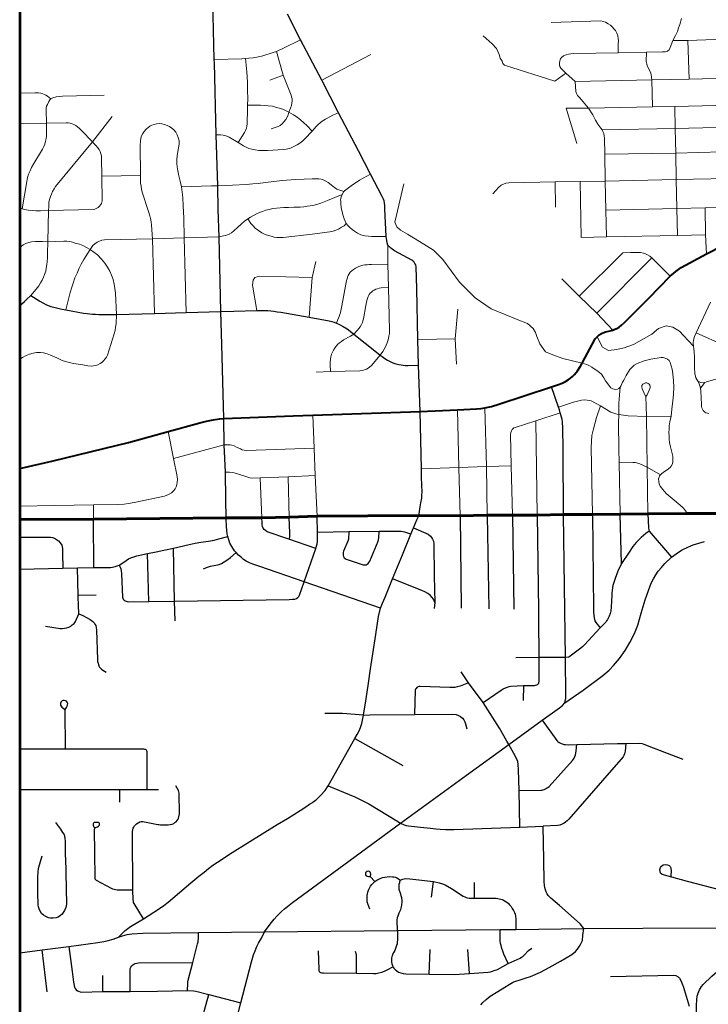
# Model space of a CAD drawing. Extents: x 13.99 to 21.38, y 7.75 to 14.55.
# Tile 16 of 77: x 14.58 to 16.24, y 10.48 to 12.86. Entities that reach past the tile are written whole.
import ezdxf

# ---------------------------------------------------------------- set-up
doc = ezdxf.new("R2010")
doc.units = 0
doc.header["$MEASUREMENT"] = 0
for name, color, linetype, lineweight in [('GM_X_City_Street', 1, 'Continuous', 0), ('GM_X_County_Road', 3, 'Continuous', 30), ('GM_X_Interstate_Route', 1, 'Continuous', 53), ('GM_X_State_Route', 1, 'Continuous', 30), ('GM_X_Township_Road', 1, 'Continuous', 30), ('GM_X_US_Route', 1, 'Continuous', 40)]:
    doc.layers.add(name, color=color, linetype=linetype, lineweight=lineweight)

msp = doc.modelspace()

# ---------------------------------------------------------------- linework, layer by layer
at = {"layer": 'GM_X_City_Street'}
for p, q in [((16.1952, 12.7178), (16.192, 12.8111)), ((15.3072, 12.7147), (15.4254, 12.7769)), ((15.1813, 12.715), (15.2138, 12.7268)), ((15.9234, 12.5618), (15.8974, 12.6472)), ((14.7755, 12.4831), (14.8685, 12.4846)), ((15.8717, 12.4078), (15.8709, 12.4689)), ((15.9342, 12.3346), (15.9315, 12.47)), ((15.9293, 12.1931), (16.0349, 12.2979)), ((15.9714, 12.1515), (16.1045, 12.2855)), ((16.0529, 12.2983), (16.0349, 12.2979)), ((16.2117, 12.1041), (16.2802, 12.0734)), ((15.5392, 12.0882), (15.6297, 12.0895)), ((16.2224, 11.9703), (16.2329, 11.9839)), ((15.8275, 11.6631), (15.8245, 11.8916)), ((14.9487, 11.8003), (15.0715, 11.8336)), ((15.1625, 11.6565), (15.158, 11.7533)), ((15.2282, 11.6581), (15.2258, 11.7559)), ((14.7553, 11.653), (14.755, 11.6882))]:
    msp.add_line(p, q, dxfattribs=at)
at = {"layer": 'GM_X_City_Street', "flags": 128}
for points in [[(15.8611, 12.8546), (15.981, 12.8581), (15.9868, 12.8571), (15.9926, 12.8549), (15.9995, 12.8512), (16.0048, 12.8477), (16.0095, 12.8435), (16.013, 12.839), (16.0165, 12.8349), (16.0201, 12.8286), (16.0224, 12.8224), (16.0236, 12.816), (16.0242, 12.81), (16.0236, 12.8032), (16.0232, 12.7956), (16.0235, 12.7813)], [(15.9947, 12.3359), (15.9938, 12.4009), (15.9921, 12.4709), (15.9907, 12.5362), (15.9901, 12.5741), (15.9894, 12.5808), (15.9883, 12.5864), (15.9865, 12.5905), (15.9843, 12.5949), (15.981, 12.5992), (15.9741, 12.6087), (15.9685, 12.6183), (15.9618, 12.6313), (15.9514, 12.6475), (15.9464, 12.6533), (15.9343, 12.6675), (15.9295, 12.6731), (15.9254, 12.6783), (15.9225, 12.6829), (15.921, 12.6873), (15.9194, 12.712), (15.8969, 12.7323), (15.8926, 12.7361), (15.8882, 12.7405), (15.8851, 12.7442), (15.8827, 12.7479), (15.8817, 12.7518), (15.8815, 12.757), (15.8824, 12.7617), (15.8842, 12.7663), (15.8867, 12.77), (15.8915, 12.7742), (15.8973, 12.7766), (15.9034, 12.778), (15.9091, 12.7788), (15.9153, 12.7796), (16.0235, 12.7813), (16.0915, 12.783), (16.1303, 12.7834), (16.137, 12.7837), (16.1401, 12.7841), (16.1422, 12.7851), (16.1445, 12.7866), (16.1464, 12.7887), (16.149, 12.7938), (16.1557, 12.8106), (16.1617, 12.823), (16.1664, 12.8327), (16.1694, 12.8416), (16.172, 12.8498), (16.1762, 12.8642)], [(15.0472, 12.765), (15.114, 12.7664), (15.1225, 12.7671), (15.1309, 12.7678), (15.1413, 12.7693), (15.1538, 12.7715), (15.1642, 12.7737), (15.1899, 12.7817), (15.1974, 12.7845), (15.204, 12.7872), (15.2131, 12.7915), (15.2558, 12.8126)], [(15.697, 12.8219), (15.7187, 12.8032), (15.7292, 12.7917), (15.7353, 12.7774), (15.7382, 12.768), (15.7426, 12.7606), (15.7446, 12.7553), (15.7489, 12.7516), (15.8699, 12.7128), (15.8969, 12.7323)], [(16.1557, 12.8106), (16.192, 12.8111), (16.3219, 12.8155)], [(15.1845, 12.5974), (15.1965, 12.601), (15.2019, 12.6032), (15.2065, 12.6054), (15.211, 12.6096), (15.2154, 12.6141), (15.2198, 12.6198), (15.2233, 12.6257), (15.2256, 12.6315), (15.2273, 12.638), (15.2316, 12.6471), (15.2338, 12.6538), (15.235, 12.6592), (15.2356, 12.665), (15.2352, 12.6701), (15.234, 12.6743), (15.2327, 12.6786), (15.2138, 12.7268), (15.1974, 12.7845)], [(16.1063, 12.6509), (16.1048, 12.7158), (16.1034, 12.7287), (16.1012, 12.7345), (16.0944, 12.7483), (16.0927, 12.7534), (16.0918, 12.7569), (16.0912, 12.7603), (16.0915, 12.783)], [(15.1047, 12.5642), (15.1202, 12.5887), (15.1228, 12.5936), (15.1247, 12.5987), (15.1257, 12.6038), (15.1263, 12.6094), (15.1266, 12.6167), (15.1271, 12.6388), (15.1276, 12.6543), (15.1279, 12.67), (15.1276, 12.6905), (15.1276, 12.709), (15.1268, 12.7234), (15.1258, 12.7352), (15.1225, 12.7671)], [(15.9194, 12.712), (16.1048, 12.7158), (16.1952, 12.7178), (16.3243, 12.7206)], [(14.577, 12.6838), (14.614, 12.6844), (14.6225, 12.6843), (14.6284, 12.6834), (14.633, 12.6822), (14.6368, 12.6806), (14.6405, 12.6786), (14.6444, 12.6763), (14.6521, 12.6698)], [(14.5829, 12.4043), (14.5938, 12.4697), (14.5957, 12.4796), (14.5983, 12.488), (14.6019, 12.4962), (14.6057, 12.5041), (14.6112, 12.5133), (14.6323, 12.5483), (14.6352, 12.5544), (14.6376, 12.5606), (14.6395, 12.5673), (14.6408, 12.5736), (14.6417, 12.5792), (14.6417, 12.5851), (14.6417, 12.6113), (14.6408, 12.643), (14.6411, 12.6485), (14.6421, 12.6525), (14.6439, 12.6563), (14.6475, 12.6636), (14.6497, 12.6673), (14.6521, 12.6698), (14.6572, 12.6723), (14.6653, 12.6745), (14.6721, 12.6758), (14.6805, 12.6767), (14.7807, 12.6785)], [(15.1276, 12.6543), (15.159, 12.6544), (15.1694, 12.654), (15.1778, 12.6533), (15.188, 12.6518), (15.1978, 12.6492), (15.2077, 12.6462), (15.2178, 12.6421), (15.2273, 12.638), (15.2387, 12.6311), (15.2475, 12.6253), (15.2554, 12.6192), (15.2635, 12.6119), (15.2706, 12.605), (15.2834, 12.5917)], [(15.8974, 12.6472), (15.9514, 12.6475), (16.1063, 12.6509), (16.1599, 12.6516), (16.3256, 12.6551)], [(16.1664, 12.3393), (16.1651, 12.4044), (16.1636, 12.4746), (16.1624, 12.5387), (16.1607, 12.5981), (16.1599, 12.6516)], [(14.6038, 12.1943), (14.6168, 12.2101), (14.623, 12.2181), (14.6276, 12.2249), (14.6313, 12.2315), (14.6345, 12.2384), (14.6371, 12.2454), (14.64, 12.2535), (14.6412, 12.2609), (14.6427, 12.269), (14.6435, 12.2756), (14.6443, 12.2854), (14.644, 12.2965), (14.6453, 12.3243), (14.6464, 12.3998), (14.6471, 12.4099), (14.6476, 12.4189), (14.6489, 12.4267), (14.6514, 12.4334), (14.6541, 12.4397), (14.6564, 12.4457), (14.6602, 12.4524), (14.6638, 12.4576), (14.7526, 12.5663), (14.8006, 12.6272)], [(15.0517, 12.583), (15.0619, 12.583), (15.0687, 12.5823), (15.073, 12.5812), (15.0772, 12.5799), (15.0831, 12.5773), (15.1047, 12.5642), (15.1182, 12.5561), (15.1243, 12.553), (15.1308, 12.5502), (15.1379, 12.5482), (15.1458, 12.5464), (15.1547, 12.5453), (15.1651, 12.5449), (15.176, 12.5453), (15.2147, 12.5473), (15.2212, 12.548), (15.2253, 12.5488), (15.2313, 12.5505), (15.2363, 12.5528), (15.2412, 12.5552), (15.2475, 12.5589), (15.254, 12.5629), (15.261, 12.5683), (15.2661, 12.5734), (15.2834, 12.5917), (15.2935, 12.6031), (15.2986, 12.6082), (15.3083, 12.6157), (15.3163, 12.6206), (15.3356, 12.631), (15.3478, 12.6357)], [(14.7755, 12.4831), (14.775, 12.5254), (14.7744, 12.5318), (14.7731, 12.5372), (14.7714, 12.5426), (14.769, 12.5475), (14.766, 12.5518), (14.762, 12.5562), (14.7572, 12.5613), (14.7526, 12.5663), (14.7266, 12.5932), (14.7211, 12.5984), (14.7167, 12.6024), (14.7123, 12.6054), (14.7078, 12.6078), (14.7036, 12.6097), (14.6989, 12.6108), (14.6942, 12.6115), (14.6891, 12.6119), (14.6417, 12.6113), (14.5858, 12.6099), (14.5798, 12.6094), (14.577, 12.6087)], [(14.9024, 12.1513), (14.8976, 12.3318), (14.8957, 12.3647), (14.8946, 12.3727), (14.8934, 12.3802), (14.8918, 12.3872), (14.8884, 12.3977), (14.8732, 12.4442), (14.8715, 12.4518), (14.8702, 12.4588), (14.8691, 12.4664), (14.8687, 12.4741), (14.8685, 12.4846), (14.8677, 12.5579), (14.8685, 12.5679), (14.8697, 12.5746), (14.8717, 12.5804), (14.8743, 12.5858), (14.8777, 12.5911), (14.8824, 12.5964), (14.8867, 12.6001), (14.8918, 12.6035), (14.8963, 12.606), (14.9016, 12.608), (14.9074, 12.6093)], [(14.9792, 12.1534), (14.9745, 12.3337), (14.9738, 12.3821), (14.9723, 12.4102), (14.971, 12.4311), (14.9679, 12.4575), (14.9646, 12.4705), (14.9615, 12.4837), (14.9588, 12.4955), (14.9572, 12.5052), (14.9565, 12.5139), (14.9567, 12.5233), (14.9575, 12.5321), (14.9591, 12.5423), (14.9608, 12.5517), (14.9625, 12.5604), (14.962, 12.5686), (14.9603, 12.5764), (14.9575, 12.5831), (14.9543, 12.589), (14.9495, 12.5948), (14.9449, 12.599), (14.9393, 12.6029), (14.9335, 12.6058), (14.927, 12.6081), (14.9207, 12.6094), (14.914, 12.6099), (14.9074, 12.6093)], [(15.9843, 12.5949), (16.1607, 12.5981), (16.3276, 12.6024)], [(15.9907, 12.5362), (16.1624, 12.5387), (16.3294, 12.5437)], [(14.577, 12.4062), (14.5829, 12.4043), (14.5895, 12.4023), (14.5975, 12.4009), (14.6068, 12.3997), (14.6162, 12.3991), (14.6271, 12.3993), (14.6464, 12.3998), (14.755, 12.4022), (14.7586, 12.4031), (14.7621, 12.4046), (14.7663, 12.4069), (14.7697, 12.4101), (14.7724, 12.4134), (14.7744, 12.4167), (14.7757, 12.4198), (14.7762, 12.4236), (14.7755, 12.4831)], [(14.9679, 12.4575), (15.0404, 12.4594), (15.0554, 12.4599), (15.0914, 12.4611), (15.1245, 12.4625), (15.1406, 12.4641), (15.1533, 12.4655), (15.1708, 12.4677), (15.2113, 12.4724), (15.2434, 12.475), (15.2646, 12.4759), (15.2837, 12.4767), (15.2995, 12.4767), (15.3057, 12.4755), (15.3107, 12.4738), (15.3166, 12.4711), (15.3227, 12.4679), (15.33, 12.4623), (15.3377, 12.4559), (15.3437, 12.4517), (15.3603, 12.4455)], [(15.4625, 12.3367), (15.4282, 12.3374), (15.4197, 12.3377), (15.4111, 12.3387), (15.4017, 12.3413), (15.3935, 12.3451), (15.386, 12.3498), (15.3805, 12.3541), (15.3746, 12.3592), (15.3697, 12.3639), (15.3661, 12.3683), (15.3633, 12.3739), (15.361, 12.3795), (15.3581, 12.3896), (15.3561, 12.3977), (15.355, 12.4026), (15.3541, 12.4082), (15.3534, 12.4149), (15.3528, 12.4213), (15.3525, 12.4255), (15.3527, 12.429), (15.354, 12.433), (15.3566, 12.4385), (15.3603, 12.4455), (15.3622, 12.4473), (15.3779, 12.4594), (15.3978, 12.4732), (15.4244, 12.488)], [(15.7204, 12.4402), (15.7346, 12.4564), (15.7407, 12.4611), (15.7458, 12.4638), (15.7518, 12.4658), (15.7588, 12.4671), (15.8709, 12.4689), (15.9315, 12.47), (15.9921, 12.4709), (16.1636, 12.4746), (16.3317, 12.4783)], [(15.9362, 12.0312), (15.8892, 12.0418), (15.8657, 12.0507), (15.8479, 12.0583), (15.8342, 12.0776), (15.8267, 12.0955), (15.8237, 12.1053), (15.8176, 12.1145), (15.8042, 12.1269), (15.7795, 12.1362), (15.7517, 12.1476), (15.7162, 12.1625), (15.6776, 12.1887), (15.6397, 12.2267), (15.5995, 12.2817), (15.5766, 12.304), (15.5432, 12.325), (15.514, 12.3425), (15.4969, 12.3524), (15.4882, 12.3604), (15.4832, 12.372), (15.5057, 12.4642)], [(14.6882, 12.1597), (14.6987, 12.2019), (14.7028, 12.2147), (14.7059, 12.2241), (14.7106, 12.2371), (14.7156, 12.2488), (14.7206, 12.2604), (14.7258, 12.2706), (14.732, 12.2812), (14.7416, 12.2964), (14.7473, 12.3056), (14.7541, 12.3152), (14.7588, 12.3196), (14.7638, 12.3232), (14.7697, 12.326), (14.7752, 12.3281), (14.7815, 12.3287), (14.8976, 12.3318), (14.9745, 12.3337), (15.0589, 12.3362), (15.0766, 12.3399), (15.0832, 12.3425), (15.0885, 12.3456), (15.0946, 12.351), (15.1036, 12.3588), (15.1133, 12.3679), (15.1206, 12.3743), (15.1283, 12.3796), (15.1351, 12.3836), (15.1418, 12.3878), (15.1491, 12.3915), (15.1566, 12.3947), (15.1638, 12.3976), (15.1721, 12.4004), (15.18, 12.4024), (15.189, 12.4044), (15.1977, 12.4055), (15.2066, 12.4065), (15.2152, 12.4069), (15.2262, 12.4071), (15.2398, 12.4077), (15.2547, 12.4079), (15.2639, 12.4089), (15.2713, 12.4101), (15.2786, 12.4114), (15.2882, 12.4132), (15.2971, 12.4153), (15.3047, 12.4179), (15.3125, 12.4208), (15.3206, 12.4241), (15.3566, 12.4385)], [(15.9938, 12.4009), (16.1651, 12.4044), (16.2334, 12.4062), (16.2697, 12.4069), (16.3339, 12.4081)], [(16.2367, 12.2951), (16.2341, 12.3412), (16.2334, 12.4062)], [(15.1283, 12.3796), (15.1356, 12.3687), (15.1408, 12.3625), (15.1464, 12.3573), (15.1539, 12.3516), (15.1623, 12.3462), (15.1705, 12.342), (15.1779, 12.3393), (15.1848, 12.3375), (15.1922, 12.3357), (15.1981, 12.3348), (15.2052, 12.3345), (15.214, 12.3348), (15.284, 12.343), (15.3267, 12.3482), (15.3344, 12.3499), (15.3408, 12.3521), (15.3475, 12.3552), (15.355, 12.3595), (15.361, 12.3632), (15.3661, 12.3683)], [(15.9342, 12.3346), (15.9947, 12.3359), (16.1664, 12.3393), (16.2341, 12.3412)], [(14.577, 12.0407), (14.5834, 12.0446), (14.5923, 12.0491), (14.6005, 12.0524), (14.6092, 12.0554), (14.6176, 12.0566), (14.6269, 12.0566), (14.6345, 12.0555), (14.643, 12.0533), (14.6517, 12.0503), (14.6665, 12.0437), (14.6795, 12.0374), (14.688, 12.0348), (14.6977, 12.0323), (14.707, 12.0304), (14.718, 12.0286), (14.7292, 12.0268), (14.7416, 12.0246), (14.7494, 12.0237), (14.7557, 12.0241), (14.761, 12.0252), (14.7656, 12.0269), (14.7711, 12.0297), (14.7753, 12.0326), (14.7797, 12.0363), (14.7834, 12.041), (14.7865, 12.0455), (14.7891, 12.0501), (14.8054, 12.1017), (14.8074, 12.1099), (14.8087, 12.1176), (14.8099, 12.1257), (14.8107, 12.1488), (14.8087, 12.2), (14.8072, 12.2114), (14.8056, 12.2218), (14.8029, 12.2334), (14.7992, 12.2435), (14.7945, 12.2532), (14.789, 12.2631), (14.7827, 12.2723), (14.7748, 12.2823), (14.7649, 12.2928), (14.7473, 12.3056), (14.7295, 12.3154), (14.7218, 12.3183), (14.7114, 12.3213), (14.7043, 12.3232), (14.6981, 12.3246), (14.691, 12.3254), (14.6837, 12.3259), (14.6453, 12.3243), (14.6318, 12.325), (14.6155, 12.3248), (14.6056, 12.3241), (14.5991, 12.3229), (14.5915, 12.3198), (14.5855, 12.3168), (14.5814, 12.3141), (14.578, 12.3107), (14.577, 12.3094)], [(15.2935, 12.0089), (15.3278, 12.0105), (15.3992, 12.0127), (15.4033, 12.0132), (15.4078, 12.014), (15.4116, 12.0152), (15.4152, 12.0167), (15.4188, 12.0186), (15.4225, 12.0209), (15.4272, 12.025), (15.4479, 12.0504), (15.4548, 12.0592), (15.4581, 12.0651), (15.4606, 12.0701), (15.4627, 12.0745), (15.4651, 12.0797), (15.467, 12.0848), (15.4684, 12.0907), (15.4694, 12.0965), (15.4704, 12.1024), (15.4706, 12.1095), (15.468, 12.2136), (15.467, 12.2698), (15.467, 12.316)], [(16.1493, 12.2408), (16.1045, 12.2855), (16.0995, 12.2896), (16.0944, 12.2928), (16.0897, 12.2949), (16.0842, 12.2969), (16.0775, 12.2982), (16.0697, 12.2987), (16.0592, 12.2985), (16.0529, 12.2983)], [(15.2768, 12.1421), (15.2839, 12.2383), (15.2923, 12.2765)], [(15.3427, 12.1273), (15.3461, 12.1364), (15.3488, 12.1436), (15.3505, 12.1487), (15.3521, 12.1536), (15.3541, 12.1614), (15.3557, 12.1694), (15.3648, 12.2218), (15.3666, 12.2307), (15.368, 12.235), (15.3694, 12.239), (15.3707, 12.2425), (15.3731, 12.2468), (15.376, 12.2506), (15.3793, 12.2539), (15.3834, 12.2572), (15.3883, 12.2606), (15.3966, 12.2644), (15.4011, 12.2662), (15.4061, 12.2675), (15.4109, 12.2684), (15.4164, 12.2689), (15.4218, 12.2694), (15.4275, 12.2694), (15.467, 12.2698)], [(15.1501, 12.158), (15.1393, 12.2197), (15.1411, 12.2312), (15.1454, 12.2378), (15.1563, 12.2413), (15.2839, 12.2383)], [(16.01, 12.1109), (15.9714, 12.1515), (15.9293, 12.1931), (15.8873, 12.2346)], [(15.3278, 12.0105), (15.3271, 12.0278), (15.3269, 12.0337), (15.3278, 12.0405), (15.3291, 12.0464), (15.3307, 12.0525), (15.3326, 12.0573), (15.3353, 12.0627), (15.3393, 12.0689), (15.3424, 12.0731), (15.3457, 12.0766), (15.3497, 12.0798), (15.3544, 12.0836), (15.3597, 12.0872), (15.3762, 12.096), (15.3841, 12.1011), (15.3935, 12.111), (15.3996, 12.1185), (15.4033, 12.1246), (15.4052, 12.1292), (15.4065, 12.1336), (15.4075, 12.1382), (15.4132, 12.1703), (15.4158, 12.1825), (15.4172, 12.1871), (15.4189, 12.192), (15.4214, 12.1968), (15.424, 12.1998), (15.4268, 12.2027), (15.4301, 12.2056), (15.4334, 12.2075), (15.4377, 12.2096), (15.4416, 12.2109), (15.4458, 12.2121), (15.4502, 12.2128), (15.468, 12.2136)], [(16.2422, 11.9096), (16.2388, 11.9102), (16.2355, 11.911), (16.2329, 11.9126), (16.2305, 11.9146), (16.2285, 11.9168), (16.2267, 11.9195), (16.2253, 11.9226), (16.2245, 11.9262), (16.2243, 11.9306), (16.223, 11.9635), (16.2224, 11.9703), (16.2208, 11.9762), (16.2191, 11.9807), (16.2163, 11.9864), (16.2135, 11.9914), (16.211, 11.9957), (16.2089, 12.0056), (16.2081, 12.0208), (16.2079, 12.0456), (16.2069, 12.0582), (16.2058, 12.0653), (16.205, 12.0721), (16.2043, 12.0797), (16.2051, 12.0865), (16.2075, 12.0955), (16.2117, 12.1041), (16.2463, 12.1786)], [(15.6323, 12.0283), (15.6297, 12.0895), (15.6355, 12.1617)], [(15.9724, 12.0949), (15.9853, 12.0692), (16, 12.0618), (16.0204, 12.0638), (16.0377, 12.0676), (16.0602, 12.0757), (16.0858, 12.0904), (16.1043, 12.101), (16.1209, 12.1143), (16.1396, 12.1215), (16.1556, 12.1183), (16.1716, 12.1079), (16.1815, 12.0977), (16.205, 12.0721)], [(16.1908, 11.6673), (16.1857, 11.6738), (16.1811, 11.6801), (16.1734, 11.6877), (16.1396, 11.7161), (16.131, 11.7255), (16.1251, 11.7339), (16.122, 11.7394), (16.1212, 11.7446), (16.1209, 11.7512), (16.122, 11.7555), (16.1234, 11.7582), (16.1256, 11.7613), (16.1291, 11.7645), (16.1356, 11.7691), (16.1418, 11.7727), (16.149, 11.7787), (16.1516, 11.7821), (16.1542, 11.7874), (16.1554, 11.7931), (16.1556, 11.7993), (16.1552, 11.8057), (16.1529, 11.8156), (16.1497, 11.8289), (16.1477, 11.8395), (16.1465, 11.847), (16.1464, 11.8546), (16.1461, 11.8629), (16.1464, 11.8715), (16.1467, 11.8797), (16.148, 11.8892), (16.1514, 11.9027), (16.152, 11.9116), (16.1535, 11.9267), (16.1552, 11.9388), (16.1567, 11.9562), (16.1575, 11.9726), (16.157, 11.9879), (16.1554, 12.0052), (16.1538, 12.0164), (16.1488, 12.0323), (16.1464, 12.0372), (16.1426, 12.0404), (16.1372, 12.0432), (16.1319, 12.0444), (16.127, 12.0446), (16.1022, 12.0405), (16.0864, 12.0364), (16.0695, 12.0304), (16.0617, 12.0263), (16.0512, 12.0153), (16.043, 12.0012), (16.0366, 11.9896), (16.034, 11.9849), (16.0305, 11.9772), (16.0285, 11.9728), (16.0252, 11.9694), (16.0214, 11.9677), (16.0171, 11.9673), (16.0139, 11.9677), (16.0101, 11.969), (16.0059, 11.9711), (15.993, 11.988), (15.9883, 11.9957), (15.983, 12.0042), (15.9745, 12.0117), (15.965, 12.0175), (15.9594, 12.0215), (15.9537, 12.0248), (15.9475, 12.0277), (15.9362, 12.0312)], [(16.2163, 11.9864), (16.2233, 11.9839), (16.2285, 11.9835), (16.2329, 11.9839), (16.2366, 11.9857), (16.2772, 11.9973), (16.289, 12.0004), (16.2941, 12.0023), (16.2985, 12.0045), (16.3041, 12.0078), (16.309, 12.0119), (16.3152, 12.0168), (16.3199, 12.0201), (16.3252, 12.0229), (16.3279, 12.0238), (16.3328, 12.025), (16.3441, 12.0274)], [(16.0278, 11.6657), (16.026, 11.7902), (16.0251, 11.8242), (16.0242, 11.8858), (16.0245, 11.9067), (16.0252, 11.9345), (16.0285, 11.9728)], [(16.0953, 11.6663), (16.0933, 11.7794), (16.0916, 11.9021), (16.0901, 11.9505), (16.0931, 11.9546), (16.1008, 11.9714), (16.1008, 11.9749), (16.0997, 11.9778), (16.0979, 11.9803), (16.0956, 11.9819), (16.0926, 11.983), (16.0893, 11.9832), (16.0858, 11.9821), (16.0828, 11.9801), (16.0807, 11.9769), (16.0801, 11.9736), (16.0809, 11.9691), (16.0896, 11.951)], [(15.8791, 11.9247), (15.9154, 11.9367), (15.9279, 11.9399), (15.9345, 11.9415), (15.9415, 11.942), (15.9484, 11.9415), (15.9538, 11.9407), (15.9579, 11.9396), (15.9804, 11.9275), (16.0059, 11.9128), (16.0105, 11.9109), (16.0179, 11.9086), (16.0245, 11.9067), (16.0477, 11.9038), (16.0916, 11.9021), (16.1514, 11.9027)], [(15.9613, 11.6648), (15.958, 11.8267), (15.9586, 11.8426), (15.96, 11.8557), (15.963, 11.8688), (15.9712, 11.8999), (15.9804, 11.9275)], [(15.2955, 11.6601), (15.2912, 11.7593), (15.2884, 11.8253), (15.2852, 11.9053)], [(15.6411, 11.6615), (15.6382, 11.7783), (15.635, 11.918)], [(15.7068, 11.6626), (15.7047, 11.7808), (15.7011, 11.923)], [(15.7677, 11.6631), (15.7649, 11.7828), (15.7631, 11.8581), (15.7639, 11.8636), (15.7655, 11.8673), (15.7673, 11.8703), (15.7692, 11.8727), (15.7712, 11.8743), (15.7743, 11.8754), (15.8245, 11.8916), (15.8834, 11.9106)], [(14.577, 11.6852), (14.6618, 11.6867), (14.755, 11.6882), (14.8145, 11.6891), (14.8293, 11.6901), (14.8401, 11.6915), (14.8533, 11.694), (14.9268, 11.7095), (14.9369, 11.7131), (14.9437, 11.7173), (14.9491, 11.7227), (14.9525, 11.7273), (14.9547, 11.7321), (14.9564, 11.7372), (14.9578, 11.7427), (14.9583, 11.7498), (14.9577, 11.757), (14.9487, 11.8003), (14.9354, 11.8659)], [(15.0715, 11.8336), (15.0855, 11.8336), (15.0899, 11.8328), (15.0951, 11.8309), (15.101, 11.8282), (15.1102, 11.8234), (15.1146, 11.8215), (15.1196, 11.8202), (15.1254, 11.8196), (15.2884, 11.8253)], [(15.5479, 11.7757), (15.6382, 11.7783), (15.7047, 11.7808), (15.7649, 11.7828)], [(16.026, 11.7902), (16.0591, 11.7911), (16.0647, 11.7906), (16.0705, 11.7894), (16.0758, 11.7876), (16.0933, 11.7794), (16.1256, 11.7613)], [(15.0741, 11.7672), (15.0841, 11.7673), (15.0918, 11.7664), (15.1006, 11.7643), (15.133, 11.7539), (15.1391, 11.7529), (15.158, 11.7533), (15.2258, 11.7559), (15.2912, 11.7593)]]:
    msp.add_lwpolyline(points, dxfattribs=at)
at = {"layer": 'GM_X_County_Road', "color": 1}
msp.add_line((15.0702, 11.8972), (15.0655, 12.0762), dxfattribs=at)
at = {"layer": 'GM_X_County_Road', "color": 1, "flags": 128}
for points in [[(15.0474, 12.7569), (15.0472, 12.765), (15.0428, 12.9429), (15.0366, 13.1773), (15.0341, 13.355)], [(15.5371, 11.6521), (15.5413, 11.6619), (15.5428, 11.6724), (15.5446, 11.6833), (15.5465, 11.6931), (15.5485, 11.7048), (15.5492, 11.7123), (15.5494, 11.719), (15.5483, 11.7542), (15.5479, 11.7757), (15.5445, 11.9138), (15.541, 12.0258), (15.5392, 12.0882), (15.5365, 12.2107), (15.535, 12.264), (15.534, 12.2687), (15.5322, 12.272), (15.5299, 12.2753), (15.5274, 12.2781), (15.5247, 12.2802), (15.483, 12.3025), (15.4774, 12.3061), (15.473, 12.3097), (15.467, 12.316), (15.4653, 12.3216), (15.4639, 12.3276), (15.4625, 12.3367), (15.4594, 12.4038), (15.4592, 12.4114), (15.4588, 12.4186), (15.4576, 12.4237), (15.4558, 12.4277), (15.4528, 12.4337), (15.4244, 12.488), (15.3957, 12.5444), (15.3478, 12.6357), (15.3072, 12.7147), (15.2558, 12.8126), (15.2241, 12.8746)], [(15.0655, 12.0762), (15.0634, 12.1558), (15.0589, 12.3362), (15.0568, 12.4022), (15.0554, 12.4599), (15.0517, 12.583), (15.0474, 12.7569)], [(14.577, 12.1703), (14.582, 12.174), (14.5889, 12.1801), (14.5935, 12.1849), (14.6038, 12.1943), (14.6256, 12.1808), (14.6332, 12.1764), (14.6419, 12.1722), (14.6524, 12.1681), (14.6627, 12.1651), (14.6759, 12.1621), (14.6882, 12.1597), (14.7308, 12.152), (14.7402, 12.1507), (14.7526, 12.1497), (14.7605, 12.149), (14.7686, 12.1486), (14.8017, 12.1488)], [(14.8017, 12.1488), (14.8107, 12.1488), (14.9024, 12.1513), (14.9792, 12.1534), (15.0634, 12.1558), (15.0942, 12.1564), (15.1501, 12.158), (15.1712, 12.1578), (15.1769, 12.1578), (15.1839, 12.1572), (15.1908, 12.1564), (15.1989, 12.1553), (15.2082, 12.1539), (15.2768, 12.1421), (15.3245, 12.1334), (15.331, 12.1317), (15.3366, 12.13), (15.3427, 12.1273), (15.3501, 12.1242), (15.359, 12.1195), (15.3681, 12.1135), (15.3755, 12.108), (15.3841, 12.1011), (15.4116, 12.0793), (15.4432, 12.0543), (15.4479, 12.0504), (15.4531, 12.0467), (15.4592, 12.042), (15.4659, 12.0382), (15.4723, 12.0351), (15.4791, 12.032), (15.4862, 12.0295), (15.493, 12.0277), (15.4985, 12.0265), (15.5034, 12.0257), (15.5096, 12.0254), (15.5159, 12.0253), (15.541, 12.0258)], [(15.0763, 11.6526), (15.0761, 11.6565), (15.0749, 11.7019), (15.0741, 11.7672), (15.0715, 11.8336), (15.0702, 11.8972)], [(14.8157, 10.6433), (14.8318, 10.6595), (14.8449, 10.669), (14.8761, 10.6876), (14.9126, 10.7107), (14.9251, 10.7201), (14.9355, 10.7283), (14.9906, 10.7749), (15.0001, 10.7826), (15.0101, 10.7905), (15.0224, 10.8007), (15.0336, 10.8097), (15.0439, 10.8172), (15.0546, 10.8248), (15.0903, 10.8477), (15.1633, 10.8929), (15.1994, 10.9154), (15.2241, 10.9305), (15.2546, 10.9497), (15.2686, 10.9587), (15.2777, 10.9645), (15.2845, 10.9689), (15.2897, 10.9726), (15.2936, 10.9752), (15.2978, 10.979), (15.3043, 10.9854), (15.3148, 10.9981), (15.3225, 11.0095), (15.3872, 11.1235), (15.3924, 11.1332), (15.3972, 11.1419), (15.4008, 11.1504), (15.4038, 11.1595), (15.4079, 11.1796), (15.4143, 11.2191), (15.4197, 11.257), (15.4246, 11.2923), (15.4306, 11.328), (15.4379, 11.3753), (15.4444, 11.4185), (15.4492, 11.4384), (15.454, 11.4508), (15.4603, 11.465), (15.4783, 11.5096), (15.5024, 11.5679), (15.5225, 11.6173), (15.5288, 11.6325), (15.5371, 11.6521)], [(15.4492, 11.4384), (15.2648, 11.5024), (15.1574, 11.5395), (15.1406, 11.5452), (15.1326, 11.5484), (15.1244, 11.5526), (15.1179, 11.5564), (15.1127, 11.5608), (15.1059, 11.5667), (15.0998, 11.5731), (15.0959, 11.5775), (15.0893, 11.588), (15.085, 11.5961), (15.0822, 11.6035), (15.0797, 11.6121), (15.0782, 11.6187), (15.0773, 11.6267), (15.077, 11.6367), (15.0763, 11.6526)], [(15.8942, 11.2102), (15.9385, 11.2404), (15.9866, 11.2757), (16.0017, 11.2891), (16.0124, 11.3002), (16.0264, 11.3169), (16.0404, 11.3361), (16.0518, 11.3554), (16.0626, 11.3773), (16.0707, 11.3978), (16.0789, 11.4264), (16.0889, 11.4585), (16.1003, 11.4923), (16.1039, 11.5006), (16.109, 11.5098), (16.1145, 11.5192), (16.1203, 11.528), (16.1276, 11.5371), (16.1357, 11.5463), (16.1522, 11.5623), (16.1576, 11.5661), (16.1694, 11.5743), (16.1783, 11.5795), (16.192, 11.586), (16.2047, 11.5915), (16.232, 11.5997)], [(15.3225, 11.0095), (15.3869, 10.9824), (15.3965, 10.9778), (15.408, 10.9719), (15.4204, 10.9656), (15.4883, 10.9246), (15.4976, 10.9189)], [(15.4976, 10.9189), (15.506, 10.9146), (15.5109, 10.9132), (15.5164, 10.9124), (15.5455, 10.9093), (15.5697, 10.9067), (15.5829, 10.9052), (15.5934, 10.9044), (15.6063, 10.9038), (15.6261, 10.904), (15.7854, 10.9092), (15.8418, 10.9116)], [(15.9404, 10.6646), (15.9316, 10.6752), (15.8815, 10.7202), (15.8606, 10.7375), (15.8542, 10.7442), (15.8515, 10.7478), (15.8491, 10.7527), (15.8475, 10.7574), (15.8461, 10.763), (15.8452, 10.7685), (15.8448, 10.7777), (15.8434, 10.8303), (15.8418, 10.9116)], [(15.1686, 10.6565), (15.4896, 10.6592), (15.7381, 10.6619), (15.7763, 10.662), (15.9404, 10.6646), (16.0825, 10.6648), (16.2614, 10.6662)], [(14.577, 10.6053), (14.6312, 10.6128), (14.6959, 10.6211), (14.7661, 10.6302), (14.7806, 10.6329), (14.7906, 10.6353), (14.803, 10.6388), (14.8157, 10.6433), (14.8256, 10.6464), (14.8367, 10.6495), (14.8477, 10.6517), (14.8747, 10.6531), (15.0091, 10.6548), (15.1686, 10.6565)], [(16.2131, 10.4376), (16.2123, 10.4784), (16.2133, 10.4929), (16.2145, 10.5005), (16.2165, 10.5079), (16.2201, 10.5164), (16.2247, 10.5237), (16.2291, 10.5291), (16.2497, 10.5488), (16.2614, 10.5596)]]:
    msp.add_lwpolyline(points, dxfattribs=at)
at = {"layer": 'GM_X_Interstate_Route', "flags": 128}
for points in [[(19.3811, 14.5517), (14.577, 14.5517), (14.577, 11.6527), (14.7551, 11.6536), (15.0759, 11.6571), (15.1623, 11.6571), (15.228, 11.6587), (15.2953, 11.6607), (15.5411, 11.6624), (15.6409, 11.6621), (15.7066, 11.6631), (15.7675, 11.6637), (15.8273, 11.6637), (15.8911, 11.6648), (15.9611, 11.6653), (16.0276, 11.6662), (16.0951, 11.6669), (16.1906, 11.6678), (16.3618, 11.6671)], [(16.3618, 11.6671), (16.1906, 11.6678), (16.0951, 11.6669), (16.0276, 11.6662), (15.9611, 11.6653), (15.8911, 11.6648), (15.8273, 11.6637), (15.7675, 11.6637), (15.7066, 11.6631), (15.6409, 11.6621), (15.5411, 11.6624), (15.2953, 11.6607), (15.228, 11.6587), (15.1623, 11.6571), (15.0759, 11.6571), (14.7551, 11.6536), (14.577, 11.6527)], [(14.577, 11.6527), (14.577, 7.7517), (19.5613, 7.7517)]]:
    msp.add_lwpolyline(points, dxfattribs=at)
at = {"layer": 'GM_X_State_Route', "flags": 128}
for points in [[(15.8811, 11.9181), (15.8791, 11.9247), (15.8623, 11.9733)], [(15.8913, 11.6642), (15.8901, 11.8196), (15.8896, 11.8777), (15.8891, 11.8847), (15.8886, 11.89), (15.8876, 11.8949), (15.8864, 11.9002), (15.8848, 11.9057), (15.8834, 11.9106), (15.8811, 11.9181)], [(15.8965, 11.2199), (15.8969, 11.2262), (15.896, 11.319), (15.8913, 11.6642)], [(15.0905, 10.4033), (15.111, 10.4848), (15.1374, 10.5839), (15.1422, 10.6003), (15.146, 10.6104), (15.1502, 10.6205), (15.1543, 10.6286), (15.1613, 10.6413), (15.1686, 10.6565), (15.1825, 10.675), (15.1923, 10.6865), (15.1995, 10.6946), (15.2098, 10.705), (15.2169, 10.712), (15.2238, 10.7177), (15.236, 10.7273), (15.3603, 10.8183), (15.4976, 10.9189), (15.6569, 11.0348), (15.7589, 11.1091), (15.8398, 11.1675), (15.8816, 11.1976), (15.8887, 11.2034), (15.8942, 11.2102), (15.8964, 11.2178), (15.8965, 11.2199)]]:
    msp.add_lwpolyline(points, dxfattribs=at)
at = {"layer": 'GM_X_Township_Road'}
for p, q in [((15.7677, 11.6631), (15.771, 11.4361)), ((15.8275, 11.6631), (15.8304, 11.4338)), ((15.9613, 11.6648), (15.9634, 11.4376)), ((16.0317, 11.5464), (16.0278, 11.6657)), ((14.7561, 11.5371), (14.7553, 11.653)), ((15.6411, 11.6615), (15.6437, 11.4389)), ((15.7068, 11.6626), (15.7104, 11.4372)), ((14.8887, 11.4549), (14.8857, 11.5704)), ((14.9513, 11.4556), (14.9484, 11.584)), ((14.7179, 11.4702), (14.7618, 11.4709)), ((14.9527, 11.4077), (14.9513, 11.4556)), ((15.7943, 11.2513), (15.7933, 11.2153)), ((15.3872, 11.1235), (15.5028, 11.0582)), ((14.5776, 11.0972), (14.577, 11.0961)), ((14.819, 10.9696), (14.8188, 11.0002)), ((14.577, 10.8945), (14.5792, 10.895)), ((15.5721, 10.7399), (15.577, 10.7777)), ((15.6757, 10.7376), (15.6757, 10.7758)), ((14.643, 10.5114), (14.6312, 10.6128)), ((15.5668, 10.5543), (15.5688, 10.6132)), ((15.6641, 10.5558), (15.6603, 10.6139)), ((14.7779, 10.5116), (14.7777, 10.5508)), ((16.1801, 10.5246), (16.1945, 10.4768))]:
    msp.add_line(p, q, dxfattribs=at)
at = {"layer": 'GM_X_Township_Road', "flags": 128}
for points in [[(15.5413, 11.6619), (15.6411, 11.6615), (15.7068, 11.6626), (15.7677, 11.6631), (15.8275, 11.6631), (15.8913, 11.6642), (15.9613, 11.6648), (16.0278, 11.6657), (16.0953, 11.6663)], [(16.0953, 11.6663), (16.0965, 11.6332), (16.0971, 11.628), (16.0978, 11.6248), (16.1522, 11.5623)], [(14.8175, 11.5424), (14.82, 11.5376), (14.8213, 11.534), (14.8224, 11.5294), (14.8232, 11.5219), (14.8253, 11.4653), (14.8263, 11.4625), (14.8274, 11.4601), (14.8292, 11.4583), (14.8315, 11.4565), (14.8341, 11.4552), (14.837, 11.4545), (14.8398, 11.4542), (14.8887, 11.4549), (14.9513, 11.4556), (15.228, 11.4598), (15.236, 11.46), (15.242, 11.4608), (15.246, 11.4622), (15.249, 11.4642), (15.2516, 11.4666), (15.2535, 11.4697), (15.2648, 11.5024), (15.2925, 11.583), (15.2943, 11.5883), (15.2957, 11.5938), (15.2966, 11.5996), (15.2966, 11.6217), (15.2955, 11.6601)], [(15.2925, 11.583), (15.2276, 11.6052), (15.1753, 11.6234), (15.1706, 11.626), (15.1676, 11.629), (15.1656, 11.632), (15.1636, 11.6364), (15.163, 11.6412), (15.1627, 11.6465), (15.1625, 11.6565)], [(15.2276, 11.6052), (15.2294, 11.6105), (15.2298, 11.6155), (15.23, 11.6207), (15.2282, 11.6581)], [(15.5225, 11.6173), (15.5076, 11.6227), (15.5031, 11.6235), (15.4986, 11.6239), (15.4918, 11.6241), (15.4454, 11.6238), (15.3722, 11.6229), (15.2966, 11.6217)], [(15.3722, 11.6229), (15.3713, 11.6056), (15.3707, 11.603), (15.37, 11.6007), (15.3594, 11.5765), (15.3583, 11.573), (15.3584, 11.5698), (15.3587, 11.5665), (15.3595, 11.5635), (15.3613, 11.5607), (15.3635, 11.5587), (15.3661, 11.5573), (15.4044, 11.5443), (15.4072, 11.5435), (15.4098, 11.5432), (15.4121, 11.5432), (15.4147, 11.5437)], [(15.4147, 11.5437), (15.4168, 11.5447), (15.4188, 11.5465), (15.4207, 11.5488), (15.4228, 11.5521), (15.4429, 11.6004), (15.4443, 11.6046), (15.4451, 11.6087), (15.4454, 11.6238)], [(15.5288, 11.6325), (15.5643, 11.6174), (15.5694, 11.6129), (15.5725, 11.6095), (15.5749, 11.6056), (15.577, 11.6009), (15.5778, 11.5939), (15.5788, 11.5172), (15.5799, 11.4522), (15.579, 11.4379)], [(16.0978, 11.6248), (16.0899, 11.6192), (16.0792, 11.6098), (16.067, 11.5971), (16.0591, 11.5875), (16.0481, 11.5719), (16.0317, 11.5464), (16.0222, 11.5278), (16.0158, 11.5102), (16.0126, 11.5004), (16.0107, 11.4933), (16.0098, 11.4875), (16.0087, 11.4817), (16.008, 11.4753), (16.0076, 11.4699), (16.0067, 11.4411), (16.0059, 11.4321), (16.0041, 11.4255), (16.0017, 11.4196), (15.9994, 11.4147), (15.9973, 11.4109), (15.9953, 11.4079), (15.9931, 11.405), (15.9796, 11.3911), (15.9422, 11.3501), (15.9377, 11.3456), (15.9332, 11.3416), (15.9038, 11.32), (15.896, 11.319), (15.8841, 11.3191)], [(14.577, 11.5333), (14.6814, 11.5353), (14.7165, 11.5359), (14.7561, 11.5371), (14.7902, 11.5371), (14.7962, 11.5373), (14.8015, 11.538), (14.8078, 11.5395), (14.8175, 11.5424), (14.8266, 11.5482), (14.834, 11.5538), (14.84, 11.5577), (14.8455, 11.56), (14.853, 11.5629), (14.8604, 11.5651), (14.8857, 11.5704), (14.9069, 11.575), (14.9251, 11.579), (14.9484, 11.584), (14.9862, 11.5923), (15.0012, 11.5955), (15.0149, 11.5981), (15.0334, 11.6008), (15.0468, 11.6033), (15.0579, 11.6065), (15.0797, 11.6121)], [(14.577, 11.61), (14.6467, 11.6106), (14.6517, 11.6104), (14.6565, 11.6093), (14.6612, 11.6076), (14.6659, 11.6047), (14.6704, 11.6013), (14.6749, 11.5965), (14.6786, 11.5906), (14.6802, 11.5832), (14.6806, 11.5719), (14.6814, 11.5353)], [(15.0215, 11.5334), (15.0286, 11.5368), (15.0383, 11.5399), (15.0509, 11.5425), (15.0589, 11.5446), (15.065, 11.547), (15.0714, 11.5504), (15.0776, 11.5544), (15.0864, 11.5613), (15.0998, 11.5731)], [(14.639, 11.3954), (14.6744, 11.3896), (14.6799, 11.3894), (14.6851, 11.39), (14.6903, 11.3912), (14.6954, 11.3929), (14.7002, 11.3954), (14.7041, 11.3981), (14.7083, 11.4018), (14.7118, 11.4067), (14.72, 11.4246), (14.7198, 11.4303), (14.7189, 11.4411), (14.7179, 11.4702), (14.7165, 11.5359)], [(15.5799, 11.4522), (15.5766, 11.4601), (15.5732, 11.4653), (15.5689, 11.4698), (15.5633, 11.4737), (15.5561, 11.4783), (15.5488, 11.4816), (15.4783, 11.5096)], [(15.8304, 11.4338), (15.8307, 11.4139), (15.8316, 11.3194), (15.8316, 11.2618), (15.831, 11.2585), (15.8305, 11.2566), (15.8295, 11.2553)], [(15.9634, 11.4376), (15.9638, 11.43), (15.9644, 11.4207), (15.9654, 11.4149), (15.9669, 11.4084), (15.9693, 11.4041), (15.9796, 11.3911)], [(14.72, 11.4246), (14.7299, 11.4207), (14.7471, 11.4112), (14.7507, 11.4089), (14.7537, 11.4063), (14.7567, 11.4033), (14.7589, 11.4002), (14.7607, 11.3964), (14.7619, 11.3921), (14.7627, 11.3851), (14.7647, 11.3142), (14.7651, 11.3097), (14.7662, 11.3054), (14.7675, 11.3018), (14.7686, 11.299), (14.77, 11.2963), (14.772, 11.2938), (14.7745, 11.2912), (14.7782, 11.2885), (14.7859, 11.2841)], [(15.8841, 11.3191), (15.8316, 11.3194), (15.7762, 11.3189)], [(15.7589, 11.1091), (15.7543, 11.1169), (15.7361, 11.1483), (15.6969, 11.2103), (15.6617, 11.2582), (15.644, 11.285)], [(15.6617, 11.2582), (15.6417, 11.2502), (15.6342, 11.2483), (15.6282, 11.2472), (15.6232, 11.2466), (15.6161, 11.2465), (15.5449, 11.2493), (15.5425, 11.249), (15.5403, 11.2484), (15.5384, 11.2478), (15.5365, 11.2468), (15.5348, 11.2448), (15.5335, 11.2429), (15.533, 11.2403), (15.5309, 11.182)], [(15.6969, 11.2103), (15.7408, 11.2405), (15.7457, 11.2434), (15.7511, 11.2464), (15.7559, 11.248), (15.7602, 11.2491), (15.7638, 11.2497), (15.7943, 11.2513), (15.8207, 11.2518), (15.8239, 11.2525), (15.827, 11.2535), (15.8295, 11.2553)], [(14.6876, 11.0987), (14.6866, 11.1937), (14.6883, 11.1959), (14.6899, 11.1984), (14.6917, 11.2014), (14.6928, 11.2051), (14.6931, 11.2085), (14.6919, 11.2114), (14.6898, 11.2136), (14.6873, 11.215), (14.6845, 11.2156), (14.682, 11.2153), (14.6798, 11.2146), (14.6779, 11.2134), (14.6761, 11.2114), (14.6753, 11.209), (14.6752, 11.2068), (14.6758, 11.2039), (14.6771, 11.2016), (14.679, 11.1994), (14.681, 11.1976), (14.6862, 11.194)], [(15.4079, 11.1796), (15.3569, 11.1839), (15.3143, 11.184)], [(15.4079, 11.1796), (15.4228, 11.1811), (15.5309, 11.182), (15.624, 11.1825), (15.6318, 11.1814), (15.6378, 11.1793), (15.6423, 11.1765), (15.6468, 11.1729), (15.6502, 11.1686), (15.6528, 11.1639), (15.6546, 11.159), (15.6578, 11.1468)], [(15.8398, 11.1675), (15.8754, 11.1187), (15.8778, 11.1164), (15.8804, 11.1143), (15.8841, 11.1121), (15.8881, 11.1104), (15.8926, 11.1093), (15.8964, 11.109), (15.9032, 11.1085), (15.9232, 11.1088), (16.0217, 11.1112), (16.0419, 11.1115), (16.0747, 11.112), (16.0809, 11.1112), (16.0852, 11.11), (16.0917, 11.1077), (16.0973, 11.1054), (16.1793, 11.0738)], [(14.5776, 11.0972), (14.5787, 11.0978), (14.5798, 11.0983), (14.5814, 11.0986), (14.6876, 11.0987), (14.8763, 11.0985), (14.8788, 11.098), (14.8805, 11.0976), (14.8818, 11.0969)], [(14.8848, 11.0007), (14.8848, 11.0916), (14.8842, 11.0937), (14.8831, 11.0957), (14.8818, 11.0969)], [(15.7854, 10.9092), (15.7841, 10.9978), (15.7824, 11.0477), (15.7818, 11.0607), (15.7808, 11.0677), (15.7792, 11.072), (15.771, 11.0872), (15.7589, 11.1091)], [(15.7841, 10.9978), (15.8366, 10.9987), (15.8392, 10.999), (15.8419, 10.9994), (15.8445, 11.0003), (15.8475, 11.0017), (15.8504, 11.0032), (15.8532, 11.005), (15.8562, 11.0073), (15.9127, 11.0706), (15.915, 11.0736), (15.9167, 11.0762), (15.9185, 11.0801), (15.9199, 11.084), (15.9211, 11.0883), (15.922, 11.0934), (15.9232, 11.1088)], [(16.0419, 11.1115), (16.0398, 11.0929), (16.0393, 11.0895), (16.0385, 11.0866), (16.0371, 11.0827), (16.0353, 11.0792), (15.9858, 11.0219), (15.9039, 10.9286), (15.9001, 10.9245), (15.8962, 10.9212), (15.8928, 10.9188), (15.8883, 10.9163), (15.8823, 10.9142), (15.8765, 10.9133), (15.8418, 10.9116)], [(14.577, 10.9999), (14.8188, 11.0002), (14.8848, 11.0007), (14.9128, 11.0001)], [(14.8526, 10.9093), (14.8548, 10.9128), (14.8567, 10.9152), (14.8592, 10.9175), (14.8631, 10.9198), (14.8674, 10.9218), (14.8707, 10.9226), (14.8747, 10.9228), (14.8788, 10.9225), (14.9105, 10.9157), (14.9131, 10.9154), (14.9175, 10.9152), (14.9231, 10.9149), (14.9296, 10.915), (14.9355, 10.9152), (14.9409, 10.9158), (14.9451, 10.9168), (14.9491, 10.9184), (14.9521, 10.9202), (14.9549, 10.9224), (14.9577, 10.9253), (14.9597, 10.9282), (14.9608, 10.9313), (14.9619, 10.9343), (14.9631, 10.9416), (14.9621, 10.9915), (14.9611, 10.9977), (14.9543, 11.0089)], [(14.6879, 10.8368), (14.6874, 10.8753), (14.687, 10.8819), (14.6857, 10.8873), (14.6841, 10.892), (14.6816, 10.8965), (14.6789, 10.9007), (14.6762, 10.9044), (14.6643, 10.9206)], [(14.8503, 10.757), (14.8186, 10.7571), (14.8125, 10.7573), (14.8086, 10.7577), (14.8055, 10.7583), (14.8021, 10.7595), (14.7991, 10.761), (14.7623, 10.7806), (14.7606, 10.782), (14.7597, 10.7836), (14.7591, 10.7855), (14.759, 10.7882), (14.7578, 10.9042), (14.7584, 10.9063), (14.7603, 10.9081), (14.7625, 10.9093), (14.7653, 10.9104), (14.7677, 10.9115), (14.7691, 10.913), (14.7699, 10.915), (14.7699, 10.9178), (14.769, 10.9195), (14.7675, 10.9205), (14.7652, 10.9206), (14.7567, 10.9206), (14.7558, 10.92), (14.755, 10.919), (14.7544, 10.9176), (14.7543, 10.9159), (14.7549, 10.9137), (14.7556, 10.9115), (14.758, 10.9067)], [(14.8761, 10.6876), (14.8536, 10.7246), (14.8523, 10.7274), (14.8516, 10.7297), (14.8511, 10.7336), (14.8503, 10.757), (14.8496, 10.8942), (14.8497, 10.8991), (14.8504, 10.9029), (14.8512, 10.9066), (14.8526, 10.9093)], [(14.6879, 10.8368), (14.69, 10.7232), (14.6896, 10.7188), (14.6882, 10.7149), (14.6852, 10.7081), (14.6823, 10.7027), (14.6795, 10.6991), (14.6757, 10.6954), (14.67, 10.6919), (14.6647, 10.69), (14.6581, 10.6889), (14.6516, 10.689), (14.6462, 10.6904), (14.6402, 10.693), (14.6343, 10.6966), (14.6297, 10.7009), (14.6263, 10.7063), (14.6238, 10.7118), (14.6221, 10.7167), (14.6212, 10.7216), (14.6208, 10.7502), (14.6208, 10.7879), (14.6214, 10.8021), (14.6224, 10.8082), (14.6233, 10.8125), (14.6312, 10.8398)], [(16.3627, 10.7167), (16.3237, 10.7372), (16.306, 10.7448), (16.2901, 10.7512), (16.2714, 10.7568), (16.1905, 10.7779), (16.1294, 10.7951), (16.1259, 10.798), (16.1244, 10.8017), (16.1241, 10.8064), (16.1257, 10.8114), (16.1282, 10.815), (16.1323, 10.8179), (16.1366, 10.8189), (16.1421, 10.8182), (16.1462, 10.8165), (16.1489, 10.8139), (16.1503, 10.8111), (16.1509, 10.8082), (16.1512, 10.8046), (16.1504, 10.7908)], [(15.4349, 10.7776), (15.4243, 10.7903), (15.4246, 10.7921), (15.4252, 10.794), (15.4252, 10.7962), (15.4248, 10.7982), (15.4239, 10.8005), (15.4221, 10.8018), (15.4194, 10.8025), (15.4167, 10.8022), (15.4144, 10.8008), (15.4129, 10.7988), (15.4125, 10.7961), (15.4127, 10.7936), (15.4142, 10.7922), (15.4165, 10.7906), (15.4201, 10.7899), (15.4237, 10.7903)], [(15.4228, 10.7109), (15.418, 10.7237), (15.417, 10.729), (15.4165, 10.7337), (15.4165, 10.7393), (15.4167, 10.7441), (15.4174, 10.7482), (15.4184, 10.7518), (15.42, 10.7567), (15.4225, 10.762), (15.4251, 10.7663), (15.428, 10.7703), (15.431, 10.774), (15.4349, 10.7776), (15.44, 10.7809), (15.4468, 10.7844), (15.4537, 10.7872), (15.4594, 10.7886), (15.4654, 10.7894), (15.4717, 10.7896), (15.4781, 10.7893), (15.4814, 10.7888), (15.4848, 10.7881), (15.4884, 10.7869), (15.4924, 10.7847), (15.4952, 10.7827), (15.4967, 10.7809)], [(15.4896, 10.6592), (15.4895, 10.6848), (15.4902, 10.6907), (15.4914, 10.6952), (15.4944, 10.702), (15.4977, 10.7101), (15.4996, 10.7167), (15.5005, 10.7217), (15.5009, 10.7283), (15.501, 10.733), (15.5004, 10.7383), (15.4991, 10.7436), (15.4978, 10.7476), (15.4944, 10.7582), (15.4937, 10.7629), (15.4938, 10.7674), (15.4943, 10.7717), (15.4953, 10.7752), (15.4967, 10.7809), (15.5031, 10.7837), (15.5061, 10.7845), (15.5096, 10.785), (15.5194, 10.7842), (15.577, 10.7777), (15.5905, 10.775), (15.5984, 10.7726), (15.6053, 10.7699), (15.6205, 10.7611), (15.649, 10.7425), (15.6524, 10.7407), (15.6557, 10.7394), (15.6594, 10.7383), (15.6634, 10.7377), (15.668, 10.7377), (15.6757, 10.7376), (15.7282, 10.7373), (15.7325, 10.7369), (15.7357, 10.7362), (15.7394, 10.7353), (15.7427, 10.7341), (15.7461, 10.7325), (15.75, 10.7306), (15.7539, 10.7281), (15.7574, 10.7252), (15.761, 10.7216), (15.7644, 10.7174), (15.7675, 10.7127), (15.7702, 10.7078), (15.7725, 10.703), (15.7742, 10.6988), (15.775, 10.694), (15.7756, 10.6877), (15.7763, 10.662)], [(15.6917, 10.4795), (15.6962, 10.4854), (15.7044, 10.4926), (15.7143, 10.5004), (15.7328, 10.5124), (15.7497, 10.5227), (15.7598, 10.529), (15.768, 10.5336), (15.7714, 10.5353), (15.7785, 10.5377), (15.7839, 10.5394), (15.7915, 10.5417), (15.8012, 10.5447), (15.8113, 10.5483), (15.8357, 10.5591), (15.8565, 10.57), (15.8839, 10.585), (15.8979, 10.5933), (15.911, 10.6014), (15.9203, 10.6086), (15.9252, 10.6146), (15.9317, 10.6243), (15.9368, 10.6355), (15.9379, 10.6483), (15.9404, 10.6646)], [(14.9828, 10.5145), (14.9832, 10.531), (14.9834, 10.5351), (14.984, 10.5394), (14.995, 10.5821), (15.0067, 10.6272), (15.008, 10.632), (15.0084, 10.6355), (15.0087, 10.6396), (15.0089, 10.6439), (15.0091, 10.6548)], [(15.4896, 10.6592), (15.4899, 10.6362), (15.4895, 10.6324), (15.4888, 10.6275), (15.4877, 10.6229), (15.4833, 10.6114), (15.481, 10.6072), (15.479, 10.6035), (15.4776, 10.6), (15.4765, 10.5965), (15.4757, 10.5919), (15.4755, 10.588), (15.4757, 10.5837), (15.4765, 10.579), (15.4776, 10.575), (15.4791, 10.5714), (15.4812, 10.5686), (15.4847, 10.5652), (15.4884, 10.5618), (15.4928, 10.5591), (15.4981, 10.5569), (15.504, 10.5555), (15.5104, 10.5551), (15.5668, 10.5543), (15.6266, 10.5534), (15.6641, 10.5558), (15.7095, 10.559), (15.7151, 10.5598), (15.7197, 10.561), (15.7239, 10.5624), (15.7314, 10.5655), (15.7578, 10.5793), (15.7867, 10.5928), (15.7899, 10.5948), (15.7925, 10.5968), (15.796, 10.5999), (15.8069, 10.6108), (15.8145, 10.6169)], [(15.7578, 10.5793), (15.747, 10.6023), (15.7442, 10.6097), (15.7423, 10.6159), (15.7403, 10.6232), (15.7392, 10.6283), (15.7385, 10.6346), (15.7381, 10.6619)], [(14.6959, 10.6211), (14.7038, 10.5605), (14.7073, 10.5344), (14.7082, 10.5265), (14.7097, 10.5222), (14.7113, 10.5189), (14.7135, 10.5162), (14.7169, 10.5139), (14.7194, 10.5125), (14.7227, 10.5113), (14.7259, 10.5106), (14.7779, 10.5116), (14.8439, 10.5123), (14.9103, 10.5132), (14.9828, 10.5145), (14.9971, 10.5138), (15.0023, 10.5131), (15.0341, 10.5049), (15.111, 10.4848)], [(15.2984, 10.61), (15.2997, 10.5656), (15.2996, 10.5636), (15.2999, 10.5616), (15.3007, 10.5601), (15.3021, 10.559), (15.3043, 10.558), (15.3069, 10.5575), (15.3108, 10.5573), (15.391, 10.5561), (15.4319, 10.5554), (15.4381, 10.5559), (15.4452, 10.5572), (15.4523, 10.5591), (15.4586, 10.5615), (15.4667, 10.5653), (15.4791, 10.5714)], [(15.391, 10.5561), (15.3913, 10.6009), (15.3881, 10.609)], [(14.8439, 10.5123), (14.8437, 10.5645), (14.8442, 10.5677), (14.8456, 10.5711), (14.8479, 10.5744), (14.8504, 10.5764), (14.8531, 10.5784), (14.8563, 10.5796), (14.8597, 10.5807), (14.8637, 10.5811), (14.995, 10.5821)], [(16.0048, 10.5479), (16.1569, 10.5518), (16.1624, 10.5506), (16.1679, 10.5478), (16.1715, 10.5439), (16.1758, 10.5369), (16.1789, 10.5284), (16.1801, 10.5246)], [(14.9802, 10.2407), (14.9805, 10.2595), (14.9811, 10.2681), (14.9824, 10.2774), (15.0014, 10.3775), (15.0158, 10.4379), (15.0341, 10.5049)]]:
    msp.add_lwpolyline(points, dxfattribs=at)
at = {"layer": 'GM_X_US_Route', "flags": 128}
for points in [[(15.8896, 11.9836), (15.8956, 11.9864), (15.9027, 11.9903), (15.908, 11.9944), (15.9129, 11.9987), (15.918, 12.0036), (15.9252, 12.0121), (15.9322, 12.0233), (15.9362, 12.0312), (15.9674, 12.0898), (15.9724, 12.0949), (15.9773, 12.0992), (15.9834, 12.1026), (15.9905, 12.1058), (16.01, 12.1109), (16.0154, 12.1127), (16.02, 12.1143), (16.0258, 12.1181), (16.0316, 12.1226), (16.0389, 12.1292), (16.0972, 12.1878), (16.1493, 12.2408), (16.158, 12.2482), (16.1627, 12.2525), (16.1692, 12.2574), (16.1758, 12.2618), (16.2367, 12.2951), (16.2728, 12.314)], [(15.2379, 11.9035), (15.2852, 11.9053), (15.5445, 11.9138), (15.635, 11.918), (15.6806, 11.9201), (15.6914, 11.9211), (15.7011, 11.923), (15.7173, 11.9265), (15.735, 11.9314), (15.8623, 11.9733), (15.8791, 11.9794), (15.8879, 11.9828), (15.8896, 11.9836)], [(14.577, 11.7759), (14.6575, 11.7947), (14.84, 11.8394), (14.9354, 11.8659), (15.0124, 11.8868), (15.0288, 11.8907), (15.0442, 11.8938), (15.0598, 11.8963), (15.0702, 11.8972), (15.2379, 11.9035)]]:
    msp.add_lwpolyline(points, dxfattribs=at)

doc.saveas('drawing.dxf')
